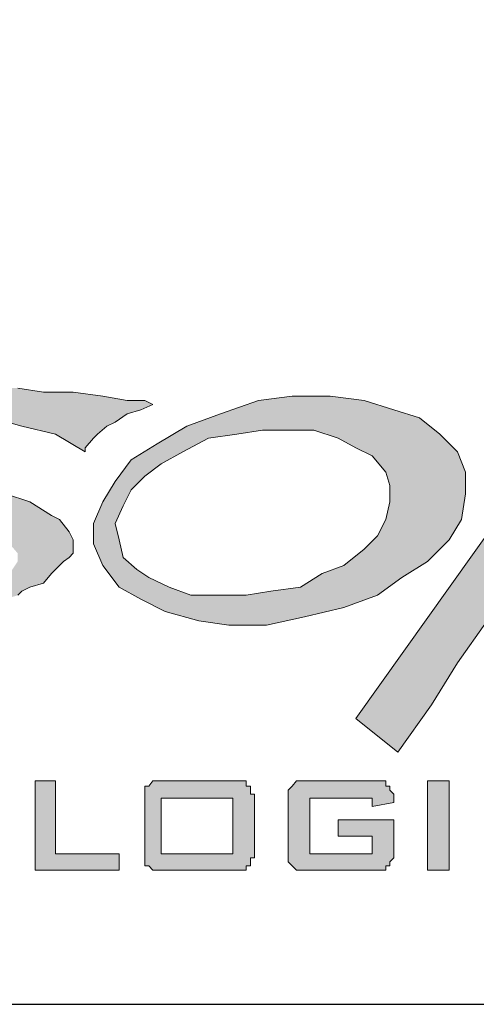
# Paper-space layout 'A4-H (Narrow)' of a CAD drawing. Header units: millimetres. Extents: x -4 to 293, y -4 to 206.
# Tile 11 of 16: x 129 to 137, y 6 to 24. Entities that reach past the tile are written whole.
import ezdxf

# ---------------------------------------------------------------- set-up
doc = ezdxf.new("R2010")
doc.units = ezdxf.units.MM
for name, color, linetype in [('Disegno1', 2, 'Continuous'), ('Tabella', 7, 'Continuous'), ('TabellaCampi', 2, 'Continuous'), ('TabellaIntestazioni', 1, 'Continuous')]:
    doc.layers.add(name, color=color, linetype=linetype)
doc.styles.get("Standard").update_dxf_attribs({"font": 'arial.ttf', "height": 4})

# ---------------------------------------------------------------- blocks, each defined once
blk = doc.blocks.new('L')
h = blk.add_hatch(color=5)
h.paths.add_polyline_path([(50.912, 9.696), (50.695, 9.334), (50.454, 9.021), (50.164, 8.659), (49.923, 8.274), (49.634, 7.912), (49.417, 7.526), (49.176, 7.213), (48.959, 6.852), (48.887, 6.707), (48.887, 6.466), (48.959, 6.321), (49.031, 6.177), (49.176, 6.104), (49.321, 6.008), (49.489, 5.935), (49.706, 5.935), (50.164, 5.935), (50.622, 6.104), (51.056, 6.249), (51.514, 6.393), (51.9, 6.707), (52.189, 6.924), (52.43, 7.141), (52.503, 7.382), (52.43, 7.382), (52.334, 7.382), (52.189, 7.382), (51.972, 7.31), (51.828, 7.31), (51.659, 7.31), (51.514, 7.31), (51.442, 7.31), (51.442, 7.213), (51.37, 7.141), (51.37, 7.068), (51.297, 6.924), (51.129, 6.852), (51.056, 6.707), (50.839, 6.61), (50.622, 6.466), (50.454, 6.393), (50.237, 6.393), (50.164, 6.393), (50.092, 6.393), (50.02, 6.466), (49.923, 6.538), (49.923, 6.707), (49.923, 6.779), (50.02, 6.996), (50.164, 7.382), (50.381, 7.912), (50.695, 8.346), (50.984, 8.876), (51.225, 9.334), (51.442, 9.624), (51.587, 9.696), (51.828, 9.696), (52.045, 9.792), (52.334, 9.792), (52.647, 9.792), (52.937, 9.696), (53.178, 9.696), (53.467, 9.624), (53.636, 9.551), (53.708, 9.624), (53.708, 9.696), (53.853, 9.865), (53.925, 10.009), (53.997, 10.154), (54.069, 10.299), (54.142, 10.467), (54.238, 10.54), (53.997, 10.54), (53.78, 10.54), (53.395, 10.467), (53.033, 10.467), (52.647, 10.395), (52.334, 10.299), (52.045, 10.226), (51.828, 10.226), (52.045, 10.467), (52.262, 10.757), (52.575, 11.07), (52.937, 11.359), (53.322, 11.745), (53.708, 12.034), (54.069, 12.348), (54.528, 12.637), (53.033, 12.637), (52.864, 12.42), (52.647, 12.203), (52.503, 11.89), (52.189, 11.6), (51.972, 11.215), (51.659, 10.829), (51.442, 10.467), (51.129, 10.009), (50.695, 10.009), (50.309, 9.937), (50.02, 9.937), (49.779, 9.865), (49.562, 9.865), (49.321, 9.865), (49.104, 9.865), (48.814, 9.937), (49.176, 10.54), (49.489, 11.07), (49.851, 11.432), (50.237, 11.745), (50.622, 11.89), (51.056, 11.962), (51.587, 11.962), (52.117, 11.817), (52.72, 12.565), (52.647, 12.637), (52.575, 12.637), (52.43, 12.637), (52.262, 12.637), (52.045, 12.637), (51.828, 12.565), (51.587, 12.565), (50.839, 12.492), (50.164, 12.275), (49.634, 11.89), (49.248, 11.504), (48.887, 11.142), (48.573, 10.684), (48.356, 10.226), (48.115, 9.937), (46.548, 9.937), (46.621, 9.865), (46.693, 9.696), (46.765, 9.624), (46.765, 9.551), (46.838, 9.479), (46.91, 9.407), (47.006, 9.407), (47.079, 9.407), (47.151, 9.407), (47.223, 9.407), (47.368, 9.407), (47.44, 9.407), (47.609, 9.407), (47.754, 9.407), (47.971, 9.479), (44.21, 4.2), (44.957, 3.597), (45.56, 4.441), (46.018, 5.188), (46.548, 5.935), (47.006, 6.707), (47.44, 7.454), (47.898, 8.129), (48.284, 8.804), (48.646, 9.479), (48.887, 9.551), (49.176, 9.551), (49.489, 9.551), (49.779, 9.624), (50.092, 9.624), (50.381, 9.624), (50.695, 9.624)])
h.paths.add_polyline_path([(46.548, 3.091), (48.212, 3.091), (48.212, 2.778), (46.91, 2.778), (46.91, 2.488), (47.681, 2.488), (47.681, 2.175), (46.91, 2.175), (46.91, 1.789), (48.212, 1.789), (48.212, 1.5), (46.548, 1.5)])
h.paths.add_polyline_path([(50.164, 2.778), (49.104, 2.778), (49.104, 2.488), (50.092, 2.488), (50.164, 2.488), (50.237, 2.488), (50.309, 2.488), (50.309, 2.392), (50.381, 2.392), (50.454, 2.32), (50.454, 2.247), (50.454, 2.175), (50.526, 2.175), (50.526, 2.103), (50.526, 1.886), (50.526, 1.789), (50.454, 1.789), (50.454, 1.717), (50.454, 1.645), (50.454, 1.572), (50.381, 1.572), (50.309, 1.5), (50.237, 1.5), (50.164, 1.5), (50.092, 1.5), (49.104, 1.5), (49.031, 1.5), (48.959, 1.5), (48.887, 1.5), (48.887, 1.572), (48.814, 1.572), (48.718, 1.645), (48.718, 1.717), (48.718, 1.789), (48.718, 1.886), (48.718, 1.958), (49.031, 1.958), (49.031, 1.789), (50.164, 1.789), (50.164, 2.175), (49.176, 2.175), (49.104, 2.175), (49.031, 2.175), (48.959, 2.175), (48.887, 2.175), (48.887, 2.247), (48.814, 2.247), (48.814, 2.32), (48.814, 2.392), (48.814, 2.488), (48.814, 2.561), (48.814, 2.705), (48.814, 2.778), (48.814, 2.85), (48.814, 2.922), (48.887, 2.995), (48.959, 3.091), (49.031, 3.091), (49.104, 3.091), (49.176, 3.091), (50.092, 3.091), (50.164, 3.091), (50.237, 3.091), (50.309, 3.091), (50.381, 2.995), (50.454, 2.922), (50.454, 2.85), (50.454, 2.778), (50.454, 2.705), (50.164, 2.633)])
h.paths.add_polyline_path([(46.163, 8.587), (46.163, 8.201), (46.09, 7.743), (45.873, 7.382), (45.488, 6.996), (45.03, 6.707), (44.596, 6.393), (43.993, 6.177), (43.294, 6.008), (42.619, 5.863), (41.944, 5.863), (41.414, 5.935), (40.811, 6.104), (40.377, 6.321), (39.992, 6.538), (39.702, 6.924), (39.534, 7.31), (39.534, 7.671), (39.702, 8.057), (39.919, 8.418), (40.209, 8.804), (40.667, 9.093), (41.197, 9.407), (41.8, 9.624), (42.475, 9.865), (43.077, 9.937), (43.752, 9.937), (44.355, 9.865), (44.885, 9.696), (45.343, 9.551), (45.705, 9.262), (46.018, 8.949)])
h.paths.add_polyline_path([(42.089, 9.262), (42.547, 9.334), (43.077, 9.334), (43.463, 9.334), (43.897, 9.19), (44.21, 9.021), (44.499, 8.876), (44.741, 8.587), (44.813, 8.346), (44.813, 8.057), (44.741, 7.743), (44.596, 7.454), (44.355, 7.213), (43.993, 6.924), (43.608, 6.779), (43.222, 6.538), (42.692, 6.466), (42.258, 6.393), (41.727, 6.393), (41.269, 6.393), (40.884, 6.538), (40.522, 6.707), (40.305, 6.852), (40.064, 7.068), (39.992, 7.382), (39.919, 7.671), (40.064, 7.984), (40.209, 8.274), (40.45, 8.515), (40.739, 8.732), (41.125, 8.949), (41.583, 9.19)], flags=16)
h.paths.add_polyline_path([(37.653, 10.082), (37.798, 10.082), (38.184, 10.082), (38.642, 10.009), (39.172, 10.009), (39.702, 9.937), (40.136, 9.865), (40.45, 9.865), (40.594, 9.792), (40.377, 9.696), (40.136, 9.624), (39.919, 9.479), (39.775, 9.407), (39.606, 9.262), (39.534, 9.19), (39.389, 9.021), (39.389, 8.949), (38.859, 9.262), (38.256, 9.407), (37.726, 9.551), (37.123, 9.551), (36.593, 9.551), (36.087, 9.479), (35.628, 9.407), (35.243, 9.262), (34.881, 9.093), (34.64, 8.949), (34.568, 8.804), (34.568, 8.659), (34.712, 8.515), (35.026, 8.346), (35.484, 8.274), (36.087, 8.274), (36.448, 8.274), (36.906, 8.274), (37.436, 8.201), (37.967, 8.201), (38.401, 8.057), (38.786, 7.816), (38.931, 7.743), (39.1, 7.526), (39.172, 7.382), (39.172, 7.141), (39.1, 7.068), (39.003, 6.996), (38.859, 6.852), (38.786, 6.779), (38.642, 6.61), (38.401, 6.538), (38.256, 6.466), (38.184, 6.393), (37.726, 6.249), (37.364, 6.177), (36.978, 6.104), (36.593, 6.008), (36.159, 6.008), (35.773, 5.935), (35.387, 6.008), (35.098, 6.008), (34.712, 6.104), (34.351, 6.177), (33.965, 6.321), (33.579, 6.466), (33.218, 6.61), (32.905, 6.779), (32.76, 6.996), (32.688, 7.141), (32.76, 7.141), (32.76, 7.213), (32.832, 7.213), (32.905, 7.31), (32.977, 7.31), (33.507, 6.924), (34.038, 6.61), (34.64, 6.466), (35.243, 6.321), (35.845, 6.321), (36.376, 6.321), (36.906, 6.393), (37.364, 6.466), (37.726, 6.61), (38.039, 6.779), (38.184, 6.996), (38.184, 7.141), (38.039, 7.31), (37.726, 7.526), (37.195, 7.599), (36.448, 7.671), (36.159, 7.743), (35.773, 7.816), (35.387, 7.912), (34.954, 8.057), (34.568, 8.201), (34.351, 8.346), (34.11, 8.659), (34.11, 8.876), (34.11, 9.093), (34.279, 9.262), (34.423, 9.407), (34.568, 9.551), (35.026, 9.792), (35.556, 9.937), (36.159, 10.009), (36.689, 10.082), (37.195, 10.082)])
h.paths.add_polyline_path([(34.881, 10.154), (34.568, 10.009), (34.351, 9.937), (34.11, 9.792), (33.893, 9.624), (33.748, 9.551), (33.579, 9.407), (33.507, 9.262), (33.435, 9.093), (33.29, 9.093), (33.146, 9.093), (32.905, 9.093), (32.76, 9.093), (32.615, 9.093), (32.374, 9.021), (32.23, 9.021), (32.013, 8.949), (31.482, 8.804), (31.024, 8.587), (30.494, 8.274), (29.964, 7.912), (29.457, 7.526), (28.999, 7.141), (28.541, 6.779), (28.252, 6.393), (28.156, 6.321), (28.011, 6.177), (27.939, 6.104), (27.794, 5.935), (27.722, 5.791), (27.553, 5.719), (27.481, 5.646), (27.481, 5.574), (27.408, 5.719), (27.408, 5.791), (27.336, 5.935), (27.264, 6.008), (27.264, 6.104), (27.191, 6.249), (27.119, 6.321), (27.119, 6.466), (27.408, 6.779), (27.722, 7.141), (28.011, 7.526), (28.252, 7.912), (28.397, 8.346), (28.614, 8.804), (28.758, 9.262), (28.999, 9.792), (30.663, 10.009), (30.494, 9.696), (30.277, 9.479), (30.06, 9.19), (29.819, 8.876), (29.602, 8.587), (29.361, 8.274), (29.144, 7.912), (28.927, 7.599), (29.144, 7.743), (29.361, 7.912), (29.602, 8.129), (29.891, 8.274), (30.205, 8.515), (30.494, 8.732), (30.735, 8.876), (30.952, 9.021), (31.169, 9.093), (31.41, 9.262), (31.627, 9.334), (31.868, 9.479), (32.085, 9.551), (32.302, 9.696), (32.543, 9.792), (32.688, 9.865), (33.146, 10.009), (33.579, 10.082), (34.038, 10.154), (34.351, 10.154), (34.64, 10.226), (34.785, 10.154)])
h.paths.add_polyline_path([(37.581, 3.091), (37.653, 3.091), (37.653, 2.995), (37.726, 2.995), (37.726, 2.922), (37.798, 2.922), (37.798, 2.85), (37.798, 2.778), (37.798, 2.705), (37.798, 1.886), (37.798, 1.789), (37.798, 1.717), (37.798, 1.645), (37.726, 1.645), (37.726, 1.572), (37.653, 1.572), (37.653, 1.5), (37.581, 1.5), (37.509, 1.5), (37.436, 1.5), (36.231, 1.5), (36.159, 1.5), (36.087, 1.5), (35.99, 1.5), (35.99, 1.572), (35.918, 1.572), (35.918, 1.645), (35.845, 1.645), (35.845, 1.717), (35.845, 1.789), (35.845, 1.886), (35.845, 2.705), (35.845, 2.778), (35.845, 2.85), (35.845, 2.922), (35.918, 2.922), (35.918, 2.995), (35.99, 2.995), (35.99, 3.091), (36.087, 3.091), (36.159, 3.091), (36.231, 3.091), (37.436, 3.091), (37.509, 3.091)])
h.paths.add_polyline_path([(38.497, 3.091), (38.859, 3.091), (38.859, 1.789), (39.992, 1.789), (39.992, 1.5), (38.497, 1.5)])
h.paths.add_polyline_path([(42.017, 2.778), (40.739, 2.778), (40.739, 1.789), (42.017, 1.789)], flags=16)
h.paths.add_polyline_path([(40.45, 2.705), (40.45, 2.778), (40.45, 2.85), (40.45, 2.922), (40.45, 2.995), (40.522, 2.995), (40.594, 3.091), (40.667, 3.091), (40.739, 3.091), (40.811, 3.091), (41.944, 3.091), (42.017, 3.091), (42.089, 3.091), (42.185, 3.091), (42.258, 3.091), (42.258, 2.995), (42.33, 2.995), (42.33, 2.922), (42.33, 2.85), (42.402, 2.85), (42.402, 2.778), (42.402, 2.705), (42.402, 1.886), (42.402, 1.789), (42.402, 1.717), (42.33, 1.717), (42.33, 1.645), (42.33, 1.572), (42.258, 1.572), (42.258, 1.5), (42.185, 1.5), (42.089, 1.5), (42.017, 1.5), (41.944, 1.5), (40.811, 1.5), (40.739, 1.5), (40.667, 1.5), (40.594, 1.5), (40.522, 1.572), (40.45, 1.572), (40.45, 1.645), (40.45, 1.717), (40.45, 1.789), (40.45, 1.886)])
h.paths.add_polyline_path([(44.499, 2.778), (43.391, 2.778), (43.391, 1.789), (44.499, 1.789), (44.499, 2.103), (43.897, 2.103), (43.897, 2.392), (44.885, 2.392), (44.885, 1.886), (44.885, 1.789), (44.885, 1.717), (44.813, 1.645), (44.813, 1.572), (44.741, 1.572), (44.741, 1.5), (44.668, 1.5), (44.596, 1.5), (44.499, 1.5), (43.391, 1.5), (43.294, 1.5), (43.222, 1.5), (43.15, 1.5), (43.077, 1.572), (43.005, 1.645), (43.005, 1.717), (43.005, 1.789), (43.005, 1.886), (43.005, 2.705), (43.005, 2.778), (43.005, 2.85), (43.005, 2.922), (43.077, 2.995), (43.15, 3.091), (43.222, 3.091), (43.294, 3.091), (43.391, 3.091), (44.499, 3.091), (44.596, 3.091), (44.668, 3.091), (44.741, 3.091), (44.741, 2.995), (44.813, 2.995), (44.813, 2.922), (44.885, 2.85), (44.885, 2.778), (44.885, 2.705), (44.499, 2.633)])
h.paths.add_polyline_path([(45.488, 3.091), (45.873, 3.091), (45.873, 1.5), (45.488, 1.5)])
h.paths.add_polyline_path([(29.747, 3.091), (29.819, 3.091), (29.891, 3.091), (29.964, 3.091), (29.964, 2.995), (30.06, 2.995), (30.06, 2.922), (30.132, 2.85), (30.132, 2.778), (30.132, 2.705), (30.132, 2.561), (29.747, 2.488), (29.747, 2.778), (28.758, 2.778), (28.758, 1.789), (29.747, 1.789), (29.747, 2.103), (30.132, 2.03), (30.132, 1.886), (30.132, 1.789), (30.132, 1.717), (30.06, 1.645), (30.06, 1.572), (29.964, 1.572), (29.964, 1.5), (29.891, 1.5), (29.819, 1.5), (29.747, 1.5), (28.758, 1.5), (28.686, 1.5), (28.614, 1.5), (28.541, 1.5), (28.469, 1.572), (28.397, 1.645), (28.397, 1.717), (28.397, 1.789), (28.397, 1.886), (28.397, 2.705), (28.397, 2.778), (28.397, 2.85), (28.397, 2.922), (28.469, 2.995), (28.541, 3.091), (28.614, 3.091), (28.686, 3.091), (28.758, 3.091)])
h.paths.add_polyline_path([(30.735, 3.091), (31.097, 3.091), (31.097, 2.488), (32.23, 2.488), (32.23, 3.091), (32.615, 3.091), (32.615, 1.5), (32.23, 1.5), (32.23, 2.175), (31.097, 2.175), (31.097, 1.5), (30.735, 1.5)])
h.paths.add_polyline_path([(33.29, 3.091), (33.579, 3.091), (34.881, 2.03), (34.881, 3.091), (35.17, 3.091), (35.17, 1.5), (34.954, 1.5), (33.676, 2.561), (33.676, 1.5), (33.29, 1.5)])
h.paths.add_polyline_path([(37.436, 2.778), (36.231, 2.778), (36.231, 1.789), (37.436, 1.789)], flags=16)
h.paths.add_polyline_path([(27.481, 9.021), (27.191, 9.334), (26.806, 9.551), (26.275, 9.696), (25.673, 9.865), (25.07, 9.865), (24.395, 9.865), (23.72, 9.696), (23.045, 9.551), (22.443, 9.334), (21.912, 9.021), (21.551, 8.659), (21.237, 8.346), (21.02, 7.984), (20.948, 7.599), (21.02, 7.213), (21.165, 6.852), (21.551, 6.538), (21.912, 6.321), (22.443, 6.177), (22.973, 6.008), (23.648, 6.008), (24.323, 6.008), (24.998, 6.104), (25.239, 6.177), (25.456, 6.249), (25.769, 6.393), (26.058, 6.466), (26.275, 6.61), (26.589, 6.707), (26.806, 6.852), (27.047, 6.924), (25.842, 7.141), (25.673, 6.996), (25.456, 6.852), (25.167, 6.707), (24.853, 6.61), (24.178, 6.466), (23.431, 6.466), (23.045, 6.466), (22.756, 6.538), (22.443, 6.61), (22.153, 6.779), (21.84, 6.924), (21.695, 7.141), (21.551, 7.454), (21.454, 7.743), (27.481, 7.599), (27.553, 7.743), (27.649, 7.912), (27.722, 7.984), (27.722, 8.129), (27.722, 8.274), (27.722, 8.418), (27.722, 8.587), (27.722, 8.659)])
h.paths.add_polyline_path([(22.901, 8.949), (23.262, 9.021), (23.648, 9.093), (23.865, 9.19), (24.251, 9.262), (24.636, 9.262), (25.07, 9.262), (25.6, 9.19), (26.058, 9.093), (26.372, 8.876), (26.516, 8.732), (26.589, 8.587), (26.589, 8.418), (26.589, 8.201), (21.454, 7.984), (21.623, 8.201), (21.84, 8.418), (22.226, 8.659), (22.515, 8.804)], flags=16)
h.paths.add_polyline_path([(20.707, 15.506), (21.84, 15.12), (22.973, 14.758), (23.865, 14.373), (24.636, 14.083), (25.239, 13.698), (25.673, 13.408), (26.058, 13.095), (26.203, 12.806), (26.275, 12.565), (26.203, 12.348), (26.058, 12.107), (25.769, 11.89), (25.383, 11.673), (24.323, 11.359), (22.973, 11.07), (21.31, 10.829), (19.429, 10.684), (17.404, 10.612), (15.283, 10.612), (13.114, 10.684), (10.92, 10.829), (8.823, 10.998), (6.774, 11.287), (8.437, 12.806), (8.823, 12.565), (9.257, 12.275), (9.787, 12.034), (10.317, 11.89), (11.595, 11.6), (12.873, 11.287), (14.319, 11.215), (15.813, 11.142), (17.236, 11.142), (18.682, 11.215), (20.032, 11.359), (21.237, 11.6), (22.298, 11.89), (23.118, 12.203), (23.431, 12.42), (23.648, 12.565), (23.793, 12.806), (23.865, 13.023), (23.865, 13.24), (23.793, 13.481), (23.576, 13.698), (23.359, 13.915), (22.756, 14.3), (21.985, 14.614), (21.02, 14.831), (19.887, 15.048), (18.61, 15.289), (17.236, 15.433), (15.813, 15.506), (14.222, 15.506), (12.728, 15.433), (11.137, 15.361), (9.57, 15.12), (7.979, 14.903), (6.557, 14.517), (5.11, 14.011), (4.435, 13.77), (3.833, 13.481), (3.23, 13.095), (2.628, 12.806), (0, 13.553), (2.025, 14.228), (4.002, 14.831), (5.882, 15.216), (7.762, 15.578), (9.498, 15.819), (11.137, 15.964), (12.728, 16.108), (14.15, 16.108), (15.597, 16.108), (16.874, 16.036), (18.007, 15.891), (19.044, 15.819)])
h.paths.add_polyline_path([(20.707, 9.696), (21.02, 9.865), (21.237, 10.009), (21.551, 10.154), (21.768, 10.154), (21.985, 10.154), (22.153, 10.154), (22.298, 10.154), (22.37, 10.154), (22.443, 10.154), (22.587, 10.082), (22.828, 10.009), (23.045, 9.865), (22.443, 9.792), (21.84, 9.551), (21.237, 9.334), (20.635, 8.949), (20.104, 8.587), (19.646, 8.201), (19.285, 7.912), (18.971, 7.671), (16.729, 5.646), (16.633, 5.646), (16.633, 5.719), (16.561, 5.719), (16.488, 5.719), (16.416, 5.791), (16.344, 5.791), (16.271, 5.863), (16.344, 6.008), (16.488, 6.249), (16.561, 6.466), (16.633, 6.707), (16.802, 6.924), (16.874, 7.068), (16.946, 7.31), (17.019, 7.454), (17.091, 7.671), (17.236, 7.912), (17.332, 8.129), (17.404, 8.274), (17.549, 8.515), (17.621, 8.732), (17.694, 8.949), (17.838, 9.19), (17.766, 9.093), (17.694, 9.021), (17.549, 8.949), (17.477, 8.876), (17.332, 8.804), (17.163, 8.732), (16.946, 8.587), (16.802, 8.515), (16.633, 8.346), (16.416, 8.274), (16.271, 8.129), (16.127, 7.984), (15.886, 7.816), (15.741, 7.743), (15.597, 7.599), (15.524, 7.526), (15.283, 7.382), (15.066, 7.141), (14.922, 6.996), (14.68, 6.852), (14.536, 6.61), (14.391, 6.393), (14.222, 6.177), (14.078, 5.935), (14.078, 5.863), (14.006, 5.863), (14.006, 5.791), (13.933, 5.719), (13.861, 5.574), (13.789, 5.646), (13.716, 5.719), (13.62, 5.719), (13.548, 5.791), (13.475, 5.791), (13.403, 5.863), (13.258, 5.863), (13.186, 5.863), (13.331, 6.104), (13.403, 6.321), (13.548, 6.538), (13.716, 6.779), (13.789, 6.996), (13.933, 7.141), (14.006, 7.382), (14.078, 7.599), (14.15, 7.816), (14.319, 8.057), (14.391, 8.274), (14.464, 8.515), (14.608, 8.732), (14.753, 9.021), (14.825, 9.262), (14.994, 9.479), (15.138, 9.551), (15.355, 9.551), (15.597, 9.624), (15.813, 9.696), (15.958, 9.792), (16.199, 9.792), (16.416, 9.865), (16.633, 9.937), (16.416, 9.696), (16.271, 9.479), (16.127, 9.19), (15.886, 8.949), (15.741, 8.659), (15.524, 8.346), (15.283, 7.912), (14.922, 7.454), (15.138, 7.526), (15.283, 7.671), (15.524, 7.816), (15.669, 7.984), (15.886, 8.129), (16.127, 8.274), (16.271, 8.418), (16.488, 8.587), (16.633, 8.732), (16.874, 8.804), (17.091, 9.021), (17.332, 9.19), (17.621, 9.334), (17.838, 9.479), (18.079, 9.624), (18.369, 9.792), (18.441, 9.792), (18.537, 9.792), (18.682, 9.792), (18.754, 9.792), (18.827, 9.792), (18.971, 9.792), (19.044, 9.792), (19.14, 9.792), (18.971, 9.479), (18.754, 9.19), (18.537, 8.876), (18.296, 8.515), (18.079, 8.057), (17.766, 7.599), (17.477, 7.068), (17.163, 6.538), (17.694, 6.924), (18.224, 7.454), (18.827, 7.984), (19.429, 8.659), (20.104, 9.19)])
h.paths.add_polyline_path([(12.342, 9.696), (12.8, 9.479), (13.186, 9.262), (13.475, 8.949), (13.62, 8.587), (13.62, 8.129), (13.548, 7.743), (13.331, 7.382), (12.945, 6.996), (12.511, 6.707), (11.981, 6.393), (11.45, 6.177), (10.775, 5.935), (10.1, 5.863), (9.425, 5.863), (8.823, 5.935), (8.292, 6.104), (7.834, 6.321), (7.449, 6.538), (7.159, 6.852), (7.015, 7.213), (7.015, 7.671), (7.159, 8.057), (7.376, 8.418), (7.69, 8.804), (8.124, 9.093), (8.654, 9.407), (9.257, 9.624), (9.859, 9.792), (10.534, 9.937), (11.233, 9.937), (11.836, 9.865)])
h.paths.add_polyline_path([(21.695, 2.561), (21.623, 2.633), (21.551, 2.705), (21.454, 2.705), (21.454, 2.778), (21.382, 2.778), (21.31, 2.778), (21.237, 2.778), (21.165, 2.778), (20.49, 2.778), (20.49, 1.789), (21.02, 1.789), (21.093, 1.789), (21.165, 1.789), (21.237, 1.789), (21.31, 1.789), (21.382, 1.886), (21.454, 1.886), (21.551, 1.886), (21.623, 1.958), (21.623, 2.03), (21.695, 2.103), (21.695, 2.175), (21.695, 2.247), (21.695, 2.32), (21.695, 2.392), (21.695, 2.488)], flags=16)
h.paths.add_polyline_path([(21.165, 3.091), (21.31, 3.091), (21.382, 3.091), (21.454, 3.091), (21.551, 2.995), (21.623, 2.995), (21.695, 2.922), (21.768, 2.922), (21.84, 2.85), (21.912, 2.85), (21.912, 2.778), (21.985, 2.705), (21.985, 2.633), (22.057, 2.561), (22.057, 2.488), (22.057, 2.392), (22.057, 2.32), (22.057, 2.175), (22.057, 2.103), (22.057, 2.03), (21.985, 1.958), (21.985, 1.886), (21.912, 1.789), (21.912, 1.717), (21.84, 1.717), (21.768, 1.645), (21.695, 1.572), (21.623, 1.572), (21.551, 1.572), (21.382, 1.5), (21.31, 1.5), (21.165, 1.5), (21.093, 1.5), (20.104, 1.5), (20.104, 3.091)])
h.paths.add_polyline_path([(24.636, 3.091), (23.72, 3.091), (23.72, 3.453), (25.914, 3.453), (25.914, 3.091), (25.07, 3.091), (25.07, 1.5), (24.636, 1.5)])
h.paths.add_polyline_path([(26.203, 3.091), (27.866, 3.091), (27.866, 2.778), (26.589, 2.778), (26.589, 2.488), (27.336, 2.488), (27.336, 2.175), (26.589, 2.175), (26.589, 1.789), (27.866, 1.789), (27.866, 1.5), (26.203, 1.5)])
h.paths.add_polyline_path([(13.114, 3.091), (13.331, 3.091), (14.608, 2.03), (14.608, 3.091), (14.994, 3.091), (14.994, 1.5), (14.68, 1.5), (13.403, 2.561), (13.403, 1.5), (13.114, 1.5)])
h.paths.add_polyline_path([(16.946, 2.778), (15.958, 2.778), (15.958, 1.789), (16.946, 1.789), (16.946, 2.103), (17.332, 2.03), (17.332, 1.886), (17.332, 1.789), (17.332, 1.717), (17.332, 1.645), (17.236, 1.572), (17.163, 1.5), (17.091, 1.5), (17.019, 1.5), (16.946, 1.5), (15.958, 1.5), (15.886, 1.5), (15.813, 1.5), (15.741, 1.5), (15.741, 1.572), (15.669, 1.572), (15.669, 1.645), (15.597, 1.717), (15.597, 1.789), (15.597, 1.886), (15.597, 2.705), (15.597, 2.778), (15.597, 2.85), (15.669, 2.922), (15.669, 2.995), (15.741, 2.995), (15.741, 3.091), (15.813, 3.091), (15.886, 3.091), (15.958, 3.091), (16.946, 3.091), (17.019, 3.091), (17.091, 3.091), (17.163, 3.091), (17.236, 2.995), (17.332, 2.922), (17.332, 2.85), (17.332, 2.778), (17.332, 2.705), (17.332, 2.561), (16.946, 2.488)])
h.paths.add_polyline_path([(17.935, 3.091), (19.574, 3.091), (19.574, 2.778), (18.296, 2.778), (18.296, 2.488), (19.044, 2.488), (19.044, 2.175), (18.296, 2.175), (18.296, 1.789), (19.574, 1.789), (19.574, 1.5), (17.935, 1.5)])
h.paths.add_polyline_path([(12.27, 8.274), (12.27, 8.057), (12.198, 7.743), (12.053, 7.454), (11.836, 7.141), (11.45, 6.924), (11.065, 6.707), (10.703, 6.538), (10.173, 6.393), (9.642, 6.321), (9.184, 6.321), (8.726, 6.393), (8.365, 6.466), (7.979, 6.61), (7.762, 6.852), (7.521, 7.068), (7.449, 7.382), (7.376, 7.671), (7.449, 7.984), (7.69, 8.201), (7.907, 8.515), (8.22, 8.732), (8.582, 8.949), (9.04, 9.093), (9.57, 9.262), (10.028, 9.334), (10.534, 9.334), (10.92, 9.262), (11.378, 9.19), (11.667, 9.021), (11.981, 8.804), (12.198, 8.587)], flags=16)
h.paths.add_polyline_path([(10.703, 13.408), (9.859, 13.167), (2.194, 4.899), (4.749, 6.008)])
h.paths.add_polyline_path([(4.291, 3.453), (4.677, 3.453), (5.81, 1.5), (5.279, 1.5), (5.038, 1.958), (3.905, 1.958), (3.688, 1.5), (3.23, 1.5)])
h.paths.add_polyline_path([(7.69, 2.561), (7.617, 2.633), (7.617, 2.705), (7.521, 2.705), (7.449, 2.778), (7.376, 2.778), (7.304, 2.778), (7.232, 2.778), (7.159, 2.778), (6.557, 2.778), (6.557, 1.789), (7.015, 1.789), (7.087, 1.789), (7.159, 1.789), (7.232, 1.789), (7.304, 1.789), (7.376, 1.886), (7.449, 1.886), (7.521, 1.886), (7.617, 1.958), (7.69, 2.03), (7.69, 2.103), (7.69, 2.175), (7.69, 2.247), (7.69, 2.32), (7.69, 2.392), (7.69, 2.488)], flags=16)
h.paths.add_polyline_path([(6.171, 3.091), (7.159, 3.091), (7.304, 3.091), (7.376, 3.091), (7.449, 3.091), (7.521, 2.995), (7.69, 2.995), (7.762, 2.922), (7.834, 2.85), (7.907, 2.85), (7.979, 2.778), (7.979, 2.705), (8.051, 2.633), (8.051, 2.561), (8.051, 2.488), (8.051, 2.392), (8.051, 2.32), (8.051, 2.175), (8.051, 2.103), (8.051, 2.03), (8.051, 1.958), (7.979, 1.886), (7.979, 1.789), (7.907, 1.717), (7.834, 1.717), (7.762, 1.645), (7.69, 1.572), (7.617, 1.572), (7.521, 1.572), (7.449, 1.5), (7.304, 1.5), (7.232, 1.5), (7.087, 1.5), (6.171, 1.5)])
h.paths.add_polyline_path([(8.365, 3.091), (8.823, 3.091), (9.425, 1.958), (10.1, 3.091), (10.462, 3.091), (9.57, 1.5), (9.329, 1.5)])
h.paths.add_polyline_path([(11.45, 3.091), (11.74, 3.091), (12.656, 1.5), (12.27, 1.5), (12.053, 1.886), (11.065, 1.886), (10.848, 1.5), (10.534, 1.5)])
h.paths.add_polyline_path([(11.233, 2.103), (11.908, 2.103), (11.595, 2.778)], flags=16)
h.paths.add_polyline_path([(4.074, 2.247), (4.893, 2.247), (4.435, 3.091)], flags=16)
at = {"layer": 'Tabella', "color": 7, "lineweight": 0}
for p, q in [((38.184, 10.082), (38.642, 10.009)), ((38.642, 10.009), (39.172, 10.009)), ((39.172, 10.009), (39.702, 9.937)), ((39.702, 9.937), (40.136, 9.865)), ((40.136, 9.865), (40.45, 9.865)), ((40.45, 9.865), (40.594, 9.792)), ((41.8, 9.624), (42.475, 9.865)), ((42.475, 9.865), (43.077, 9.937)), ((42.475, 9.865), (42.475, 9.865)), ((43.077, 9.937), (43.752, 9.937)), ((43.752, 9.937), (44.355, 9.865)), ((44.355, 9.865), (44.885, 9.696)), ((40.377, 9.696), (40.136, 9.624)), ((40.594, 9.792), (40.377, 9.696)), ((44.885, 9.696), (45.343, 9.551)), ((38.256, 9.407), (37.726, 9.551)), ((39.919, 9.479), (39.775, 9.407)), ((40.136, 9.624), (39.919, 9.479)), ((41.197, 9.407), (41.8, 9.624)), ((47.971, 9.479), (44.21, 4.2)), ((45.343, 9.551), (45.705, 9.262)), ((38.859, 9.262), (38.256, 9.407)), ((39.775, 9.407), (39.606, 9.262)), ((40.667, 9.093), (41.197, 9.407)), ((42.089, 9.262), (42.547, 9.334)), ((42.547, 9.334), (43.077, 9.334)), ((43.077, 9.334), (43.463, 9.334)), ((43.463, 9.334), (43.897, 9.19)), ((39.389, 8.949), (38.859, 9.262)), ((39.534, 9.19), (39.389, 9.021)), ((39.606, 9.262), (39.534, 9.19)), ((41.125, 8.949), (41.583, 9.19)), ((41.583, 9.19), (42.089, 9.262)), ((42.089, 9.262), (42.089, 9.262)), ((43.897, 9.19), (44.21, 9.021)), ((45.705, 9.262), (46.018, 8.949)), ((39.389, 9.021), (39.389, 8.949)), ((40.209, 8.804), (40.667, 9.093)), ((40.739, 8.732), (41.125, 8.949)), ((44.21, 9.021), (44.499, 8.876)), ((46.018, 8.949), (46.163, 8.587)), ((39.919, 8.418), (40.209, 8.804)), ((44.499, 8.876), (44.741, 8.587)), ((40.45, 8.515), (40.739, 8.732)), ((39.702, 8.057), (39.919, 8.418)), ((40.209, 8.274), (40.45, 8.515)), ((44.741, 8.587), (44.813, 8.346)), ((46.163, 8.587), (46.163, 8.201)), ((40.064, 7.984), (40.209, 8.274)), ((44.813, 8.346), (44.813, 8.057)), ((37.967, 8.201), (38.401, 8.057)), ((46.163, 8.201), (46.09, 7.743)), ((38.401, 8.057), (38.786, 7.816)), ((39.534, 7.671), (39.702, 8.057)), ((39.919, 7.671), (40.064, 7.984)), ((44.813, 8.057), (44.741, 7.743)), ((38.786, 7.816), (38.931, 7.743)), ((38.931, 7.743), (39.1, 7.526)), ((44.741, 7.743), (44.596, 7.454)), ((46.09, 7.743), (45.873, 7.382)), ((39.534, 7.31), (39.534, 7.671)), ((39.992, 7.382), (39.919, 7.671)), ((39.1, 7.526), (39.172, 7.382)), ((39.172, 7.382), (39.172, 7.141)), ((40.064, 7.068), (39.992, 7.382)), ((44.596, 7.454), (44.355, 7.213)), ((45.873, 7.382), (45.488, 6.996)), ((39.702, 6.924), (39.534, 7.31)), ((44.355, 7.213), (43.993, 6.924)), ((39.1, 7.068), (39.003, 6.996)), ((39.172, 7.141), (39.1, 7.068)), ((40.305, 6.852), (40.064, 7.068)), ((38.859, 6.852), (38.786, 6.779)), ((39.003, 6.996), (38.859, 6.852)), ((39.992, 6.538), (39.702, 6.924)), ((40.522, 6.707), (40.305, 6.852)), ((43.993, 6.924), (43.608, 6.779)), ((45.488, 6.996), (45.03, 6.707)), ((38.786, 6.779), (38.642, 6.61)), ((40.884, 6.538), (40.522, 6.707)), ((43.608, 6.779), (43.222, 6.538)), ((45.03, 6.707), (44.596, 6.393)), ((38.401, 6.538), (38.256, 6.466)), ((38.642, 6.61), (38.401, 6.538)), ((40.377, 6.321), (39.992, 6.538)), ((41.269, 6.393), (40.884, 6.538)), ((43.222, 6.538), (42.692, 6.466)), ((38.256, 6.466), (38.184, 6.393)), ((40.811, 6.104), (40.377, 6.321)), ((41.727, 6.393), (41.269, 6.393)), ((42.258, 6.393), (41.727, 6.393)), ((42.692, 6.466), (42.258, 6.393)), ((44.596, 6.393), (43.993, 6.177)), ((43.993, 6.177), (43.294, 6.008)), ((41.414, 5.935), (40.811, 6.104)), ((43.294, 6.008), (42.619, 5.863)), ((41.944, 5.863), (41.414, 5.935)), ((42.619, 5.863), (41.944, 5.863)), ((46.018, 5.188), (46.548, 5.935)), ((45.56, 4.441), (46.018, 5.188)), ((44.957, 3.597), (45.56, 4.441)), ((44.21, 4.2), (44.957, 3.597)), ((38.497, 3.091), (38.859, 3.091)), ((38.497, 1.5), (38.497, 3.091)), ((38.859, 3.091), (38.859, 1.789)), ((40.45, 2.995), (40.522, 2.995)), ((40.45, 2.922), (40.45, 2.995)), ((40.522, 2.995), (40.594, 3.091)), ((40.594, 3.091), (40.667, 3.091)), ((40.667, 3.091), (40.739, 3.091)), ((40.739, 3.091), (40.811, 3.091)), ((40.811, 3.091), (41.944, 3.091)), ((41.944, 3.091), (42.017, 3.091)), ((42.017, 3.091), (42.089, 3.091)), ((42.089, 3.091), (42.185, 3.091)), ((42.185, 3.091), (42.258, 3.091)), ((42.258, 3.091), (42.258, 2.995)), ((42.258, 2.995), (42.33, 2.995)), ((42.33, 2.995), (42.33, 2.922)), ((43.005, 2.922), (43.077, 2.995)), ((43.077, 2.995), (43.15, 3.091)), ((43.15, 3.091), (43.222, 3.091)), ((43.222, 3.091), (43.294, 3.091)), ((43.294, 3.091), (43.391, 3.091)), ((43.391, 3.091), (44.499, 3.091)), ((44.499, 3.091), (44.596, 3.091)), ((44.596, 3.091), (44.668, 3.091)), ((44.668, 3.091), (44.741, 3.091)), ((44.741, 3.091), (44.741, 2.995)), ((44.741, 2.995), (44.813, 2.995)), ((44.813, 2.995), (44.813, 2.922)), ((45.488, 3.091), (45.873, 3.091)), ((45.488, 1.5), (45.488, 3.091)), ((45.873, 3.091), (45.873, 1.5)), ((40.45, 2.85), (40.45, 2.922)), ((40.45, 2.778), (40.45, 2.85)), ((42.33, 2.922), (42.33, 2.85)), ((42.33, 2.85), (42.402, 2.85)), ((42.402, 2.85), (42.402, 2.778)), ((43.005, 2.85), (43.005, 2.922)), ((43.005, 2.778), (43.005, 2.85)), ((44.813, 2.922), (44.885, 2.85)), ((44.885, 2.85), (44.885, 2.778)), ((40.45, 2.705), (40.45, 2.778)), ((40.45, 2.705), (40.45, 2.705)), ((40.45, 1.886), (40.45, 2.705)), ((40.739, 2.778), (40.739, 1.789)), ((42.017, 2.778), (40.739, 2.778)), ((42.017, 1.789), (42.017, 2.778)), ((42.402, 2.778), (42.402, 2.705)), ((42.402, 2.705), (42.402, 1.886)), ((43.005, 2.705), (43.005, 2.778)), ((43.005, 1.886), (43.005, 2.705)), ((43.391, 2.778), (43.391, 1.789)), ((44.499, 2.778), (43.391, 2.778)), ((44.499, 2.778), (44.499, 2.778)), ((44.499, 2.633), (44.499, 2.778)), ((44.885, 2.705), (44.499, 2.633)), ((44.885, 2.778), (44.885, 2.705)), ((43.897, 2.392), (44.885, 2.392)), ((43.897, 2.103), (43.897, 2.392)), ((44.885, 2.392), (44.885, 1.886)), ((44.499, 2.103), (43.897, 2.103)), ((44.499, 1.789), (44.499, 2.103)), ((38.859, 1.789), (39.992, 1.789)), ((39.992, 1.789), (39.992, 1.5)), ((40.45, 1.789), (40.45, 1.886)), ((40.45, 1.717), (40.45, 1.789)), ((40.739, 1.789), (40.739, 1.789)), ((40.739, 1.789), (42.017, 1.789)), ((42.402, 1.886), (42.402, 1.789)), ((42.402, 1.789), (42.402, 1.717)), ((43.005, 1.789), (43.005, 1.886)), ((43.005, 1.717), (43.005, 1.789)), ((43.391, 1.789), (44.499, 1.789)), ((44.885, 1.886), (44.885, 1.789)), ((44.885, 1.789), (44.885, 1.717)), ((40.45, 1.645), (40.45, 1.717)), ((40.45, 1.572), (40.45, 1.645)), ((42.33, 1.717), (42.33, 1.645)), ((42.402, 1.717), (42.33, 1.717)), ((42.33, 1.645), (42.33, 1.572)), ((43.005, 1.645), (43.005, 1.717)), ((43.077, 1.572), (43.005, 1.645)), ((44.885, 1.717), (44.813, 1.645)), ((44.813, 1.645), (44.813, 1.572)), ((38.497, 1.5), (38.497, 1.5)), ((39.992, 1.5), (38.497, 1.5)), ((40.522, 1.572), (40.45, 1.572)), ((40.594, 1.5), (40.522, 1.572)), ((40.667, 1.5), (40.594, 1.5)), ((40.739, 1.5), (40.667, 1.5)), ((40.811, 1.5), (40.739, 1.5)), ((41.944, 1.5), (40.811, 1.5)), ((42.017, 1.5), (41.944, 1.5)), ((42.089, 1.5), (42.017, 1.5)), ((42.185, 1.5), (42.089, 1.5)), ((42.258, 1.5), (42.185, 1.5)), ((42.258, 1.572), (42.258, 1.5)), ((42.33, 1.572), (42.258, 1.572)), ((43.15, 1.5), (43.077, 1.572)), ((43.222, 1.5), (43.15, 1.5)), ((43.294, 1.5), (43.222, 1.5)), ((43.391, 1.5), (43.294, 1.5)), ((44.499, 1.5), (43.391, 1.5)), ((44.596, 1.5), (44.499, 1.5)), ((44.668, 1.5), (44.596, 1.5)), ((44.741, 1.5), (44.668, 1.5)), ((44.741, 1.572), (44.741, 1.5)), ((44.813, 1.572), (44.741, 1.572)), ((45.488, 1.5), (45.488, 1.5)), ((45.873, 1.5), (45.488, 1.5))]:
    blk.add_line(p, q, dxfattribs=at)
blk = doc.blocks.new('powersoft')
at = {"layer": 'Tabella', "color": 7, "lineweight": 0}
for p, q in [((-143.816, 10.974), (-143.358, 10.901)), ((-143.358, 10.901), (-142.828, 10.901)), ((-142.828, 10.901), (-142.298, 10.829)), ((-142.298, 10.829), (-141.864, 10.757)), ((-141.864, 10.757), (-141.55, 10.757)), ((-141.55, 10.757), (-141.406, 10.684)), ((-140.2, 10.516), (-139.525, 10.757)), ((-139.525, 10.757), (-138.923, 10.829)), ((-139.525, 10.757), (-139.525, 10.757)), ((-138.923, 10.829), (-138.248, 10.829)), ((-138.248, 10.829), (-137.645, 10.757)), ((-137.645, 10.757), (-137.115, 10.588)), ((-141.623, 10.588), (-141.864, 10.516)), ((-141.406, 10.684), (-141.623, 10.588)), ((-137.115, 10.588), (-136.657, 10.443)), ((-143.744, 10.299), (-144.274, 10.443)), ((-142.081, 10.371), (-142.225, 10.299)), ((-141.864, 10.516), (-142.081, 10.371)), ((-140.803, 10.299), (-140.2, 10.516)), ((-134.029, 10.371), (-137.79, 5.092)), ((-136.657, 10.443), (-136.295, 10.154)), ((-143.141, 10.154), (-143.744, 10.299)), ((-142.225, 10.299), (-142.394, 10.154)), ((-141.333, 9.985), (-140.803, 10.299)), ((-139.911, 10.154), (-139.453, 10.226)), ((-139.453, 10.226), (-138.923, 10.226)), ((-138.923, 10.226), (-138.537, 10.226)), ((-138.537, 10.226), (-138.103, 10.082)), ((-142.611, 9.841), (-143.141, 10.154)), ((-142.466, 10.082), (-142.611, 9.913)), ((-142.394, 10.154), (-142.466, 10.082)), ((-140.875, 9.841), (-140.417, 10.082)), ((-140.417, 10.082), (-139.911, 10.154)), ((-139.911, 10.154), (-139.911, 10.154)), ((-138.103, 10.082), (-137.79, 9.913)), ((-136.295, 10.154), (-135.982, 9.841)), ((-142.611, 9.913), (-142.611, 9.841)), ((-141.791, 9.696), (-141.333, 9.985)), ((-141.261, 9.624), (-140.875, 9.841)), ((-137.79, 9.913), (-137.501, 9.768)), ((-135.982, 9.841), (-135.837, 9.479)), ((-142.081, 9.31), (-141.791, 9.696)), ((-137.501, 9.768), (-137.259, 9.479)), ((-141.55, 9.407), (-141.261, 9.624)), ((-137.259, 9.479), (-137.187, 9.238)), ((-135.837, 9.479), (-135.837, 9.093)), ((-142.298, 8.949), (-142.081, 9.31)), ((-141.791, 9.166), (-141.55, 9.407)), ((-141.936, 8.876), (-141.791, 9.166)), ((-137.187, 9.238), (-137.187, 8.949)), ((-144.033, 9.093), (-143.599, 8.949)), ((-143.599, 8.949), (-143.214, 8.708)), ((-142.466, 8.563), (-142.298, 8.949)), ((-137.187, 8.949), (-137.259, 8.635)), ((-135.837, 9.093), (-135.91, 8.635)), ((-142.081, 8.563), (-141.936, 8.876)), ((-143.214, 8.708), (-143.069, 8.635)), ((-143.069, 8.635), (-142.9, 8.418)), ((-137.259, 8.635), (-137.404, 8.346)), ((-135.91, 8.635), (-136.127, 8.274)), ((-142.9, 8.418), (-142.828, 8.274)), ((-142.466, 8.201), (-142.466, 8.563)), ((-142.008, 8.274), (-142.081, 8.563)), ((-142.828, 8.274), (-142.828, 8.033)), ((-141.936, 7.96), (-142.008, 8.274)), ((-137.404, 8.346), (-137.645, 8.105)), ((-136.127, 8.274), (-136.512, 7.888)), ((-142.298, 7.816), (-142.466, 8.201)), ((-137.645, 8.105), (-138.007, 7.816)), ((-142.9, 7.96), (-142.997, 7.888)), ((-142.828, 8.033), (-142.9, 7.96)), ((-141.695, 7.743), (-141.936, 7.96)), ((-143.141, 7.743), (-143.214, 7.671)), ((-142.997, 7.888), (-143.141, 7.743)), ((-142.008, 7.43), (-142.298, 7.816)), ((-141.478, 7.599), (-141.695, 7.743)), ((-138.007, 7.816), (-138.392, 7.671)), ((-136.512, 7.888), (-136.97, 7.599)), ((-143.214, 7.671), (-143.358, 7.502)), ((-141.116, 7.43), (-141.478, 7.599)), ((-138.392, 7.671), (-138.778, 7.43)), ((-136.97, 7.599), (-137.404, 7.285)), ((-143.599, 7.43), (-143.744, 7.358)), ((-143.358, 7.502), (-143.599, 7.43)), ((-141.623, 7.213), (-142.008, 7.43)), ((-140.731, 7.285), (-141.116, 7.43)), ((-138.778, 7.43), (-139.308, 7.358)), ((-143.744, 7.358), (-143.816, 7.285)), ((-141.189, 6.996), (-141.623, 7.213)), ((-140.273, 7.285), (-140.731, 7.285)), ((-139.742, 7.285), (-140.273, 7.285)), ((-139.308, 7.358), (-139.742, 7.285)), ((-137.404, 7.285), (-138.007, 7.068)), ((-138.007, 7.068), (-138.706, 6.9)), ((-140.586, 6.827), (-141.189, 6.996)), ((-138.706, 6.9), (-139.381, 6.755)), ((-140.056, 6.755), (-140.586, 6.827)), ((-139.381, 6.755), (-140.056, 6.755)), ((-135.982, 6.08), (-135.452, 6.827)), ((-136.44, 5.333), (-135.982, 6.08)), ((-137.043, 4.489), (-136.44, 5.333)), ((-137.79, 5.092), (-137.043, 4.489)), ((-143.503, 3.983), (-143.141, 3.983)), ((-143.503, 2.392), (-143.503, 3.983)), ((-143.141, 3.983), (-143.141, 2.681)), ((-141.55, 3.886), (-141.478, 3.886)), ((-141.55, 3.814), (-141.55, 3.886)), ((-141.478, 3.886), (-141.406, 3.983)), ((-141.406, 3.983), (-141.333, 3.983)), ((-141.333, 3.983), (-141.261, 3.983)), ((-141.261, 3.983), (-141.189, 3.983)), ((-141.189, 3.983), (-140.056, 3.983)), ((-140.056, 3.983), (-139.983, 3.983)), ((-139.983, 3.983), (-139.911, 3.983)), ((-139.911, 3.983), (-139.815, 3.983)), ((-139.815, 3.983), (-139.742, 3.983)), ((-139.742, 3.983), (-139.742, 3.886)), ((-139.742, 3.886), (-139.67, 3.886)), ((-139.67, 3.886), (-139.67, 3.814)), ((-138.995, 3.814), (-138.923, 3.886)), ((-138.923, 3.886), (-138.85, 3.983)), ((-138.85, 3.983), (-138.778, 3.983)), ((-138.778, 3.983), (-138.706, 3.983)), ((-138.706, 3.983), (-138.609, 3.983)), ((-138.609, 3.983), (-137.501, 3.983)), ((-137.501, 3.983), (-137.404, 3.983)), ((-137.404, 3.983), (-137.332, 3.983)), ((-137.332, 3.983), (-137.259, 3.983)), ((-137.259, 3.983), (-137.259, 3.886)), ((-137.259, 3.886), (-137.187, 3.886)), ((-137.187, 3.886), (-137.187, 3.814)), ((-136.512, 3.983), (-136.127, 3.983)), ((-136.512, 2.392), (-136.512, 3.983)), ((-136.127, 3.983), (-136.127, 2.392)), ((-141.55, 3.742), (-141.55, 3.814)), ((-141.55, 3.669), (-141.55, 3.742)), ((-139.67, 3.814), (-139.67, 3.742)), ((-139.67, 3.742), (-139.598, 3.742)), ((-139.598, 3.742), (-139.598, 3.669)), ((-138.995, 3.742), (-138.995, 3.814)), ((-138.995, 3.669), (-138.995, 3.742)), ((-137.187, 3.814), (-137.115, 3.742)), ((-137.115, 3.742), (-137.115, 3.669)), ((-141.55, 3.597), (-141.55, 3.669)), ((-141.55, 3.597), (-141.55, 3.597)), ((-141.55, 2.778), (-141.55, 3.597)), ((-141.261, 3.669), (-141.261, 2.681)), ((-139.983, 3.669), (-141.261, 3.669)), ((-139.983, 2.681), (-139.983, 3.669)), ((-139.598, 3.669), (-139.598, 3.597)), ((-139.598, 3.597), (-139.598, 2.778)), ((-138.995, 3.597), (-138.995, 3.669)), ((-138.995, 2.778), (-138.995, 3.597)), ((-138.609, 3.669), (-138.609, 2.681)), ((-137.501, 3.669), (-138.609, 3.669)), ((-137.501, 3.669), (-137.501, 3.669)), ((-137.501, 3.525), (-137.501, 3.669)), ((-137.115, 3.597), (-137.501, 3.525)), ((-137.115, 3.669), (-137.115, 3.597)), ((-138.103, 3.284), (-137.115, 3.284)), ((-138.103, 2.994), (-138.103, 3.284)), ((-137.115, 3.284), (-137.115, 2.778)), ((-137.501, 2.994), (-138.103, 2.994)), ((-137.501, 2.681), (-137.501, 2.994)), ((-143.141, 2.681), (-142.008, 2.681)), ((-142.008, 2.681), (-142.008, 2.392)), ((-141.55, 2.681), (-141.55, 2.778)), ((-141.55, 2.609), (-141.55, 2.681)), ((-141.261, 2.681), (-141.261, 2.681)), ((-141.261, 2.681), (-139.983, 2.681)), ((-139.598, 2.778), (-139.598, 2.681)), ((-139.598, 2.681), (-139.598, 2.609)), ((-138.995, 2.681), (-138.995, 2.778)), ((-138.995, 2.609), (-138.995, 2.681)), ((-138.609, 2.681), (-137.501, 2.681)), ((-137.115, 2.778), (-137.115, 2.681)), ((-137.115, 2.681), (-137.115, 2.609)), ((-141.55, 2.536), (-141.55, 2.609)), ((-141.55, 2.464), (-141.55, 2.536)), ((-141.478, 2.464), (-141.55, 2.464)), ((-141.406, 2.392), (-141.478, 2.464)), ((-139.742, 2.464), (-139.742, 2.392)), ((-139.67, 2.464), (-139.742, 2.464)), ((-139.67, 2.609), (-139.67, 2.536)), ((-139.598, 2.609), (-139.67, 2.609)), ((-139.67, 2.536), (-139.67, 2.464)), ((-138.995, 2.536), (-138.995, 2.609)), ((-138.923, 2.464), (-138.995, 2.536)), ((-138.85, 2.392), (-138.923, 2.464)), ((-137.259, 2.464), (-137.259, 2.392)), ((-137.187, 2.464), (-137.259, 2.464)), ((-137.115, 2.609), (-137.187, 2.536)), ((-137.187, 2.536), (-137.187, 2.464)), ((-143.503, 2.392), (-143.503, 2.392)), ((-142.008, 2.392), (-143.503, 2.392)), ((-141.333, 2.392), (-141.406, 2.392)), ((-141.261, 2.392), (-141.333, 2.392)), ((-141.189, 2.392), (-141.261, 2.392)), ((-140.056, 2.392), (-141.189, 2.392)), ((-139.983, 2.392), (-140.056, 2.392)), ((-139.911, 2.392), (-139.983, 2.392)), ((-139.815, 2.392), (-139.911, 2.392)), ((-139.742, 2.392), (-139.815, 2.392)), ((-138.778, 2.392), (-138.85, 2.392)), ((-138.706, 2.392), (-138.778, 2.392)), ((-138.609, 2.392), (-138.706, 2.392)), ((-137.501, 2.392), (-138.609, 2.392)), ((-137.404, 2.392), (-137.501, 2.392)), ((-137.332, 2.392), (-137.404, 2.392)), ((-137.259, 2.392), (-137.332, 2.392)), ((-136.512, 2.392), (-136.512, 2.392)), ((-136.127, 2.392), (-136.512, 2.392))]:
    blk.add_line(p, q, dxfattribs=at)
blk = doc.blocks.new('A4-H (Narrow)')
at = {"layer": 'Tabella', "color": 6}
blk.add_lwpolyline([(277, 10), (277, 200), (10, 200), (10, 10)], close=True, dxfattribs=at)
at = {"layer": 'TabellaIntestazioni', "color": 2}
for name, p in [('L', (95, 10.892)), ('powersoft', (277, 10))]:
    blk.add_blockref(name, p, dxfattribs=at)
at = {"layer": 'TabellaCampi', "oblique": 0.2618}
for tag, p in [('TITOLO', (87.284, 62.914)), ('PROJET', (197.284, 62.914)), ('FILE_NAME', (87.205, 54.914)), ('RELEASE', (197.284, 54.914)), ('CODICE', (237.284, 54.914)), ('TRATTAMENTO', (197.284, 46.914)), ('MATERIALE', (87.284, 46.914)), ('COLORE', (87.284, 38.914)), ('ENGINEER', (157.284, 38.914)), ('DESIGNER', (197.284, 38.914)), ('APPROVED_BY', (237.284, 38.914)), ('TOLLERANZE', (223.837, 32.125)), ('SHEET', (97.242, 30.914)), ('OF', (109.626, 30.914)), ('DATA', (122.284, 30.914)), ('SCALA', (157.284, 30.914))]:
    blk.add_attdef(tag, p, '', height=2.5, dxfattribs=at)

psp = doc.layouts.new('A4-H (Narrow)')

# ---------------------------------------------------------------- block references
at = {"layer": 'Disegno1'}
psp.add_blockref('A4-H (Narrow)', (-4, -4), dxfattribs=at)

doc.saveas('drawing.dxf')
